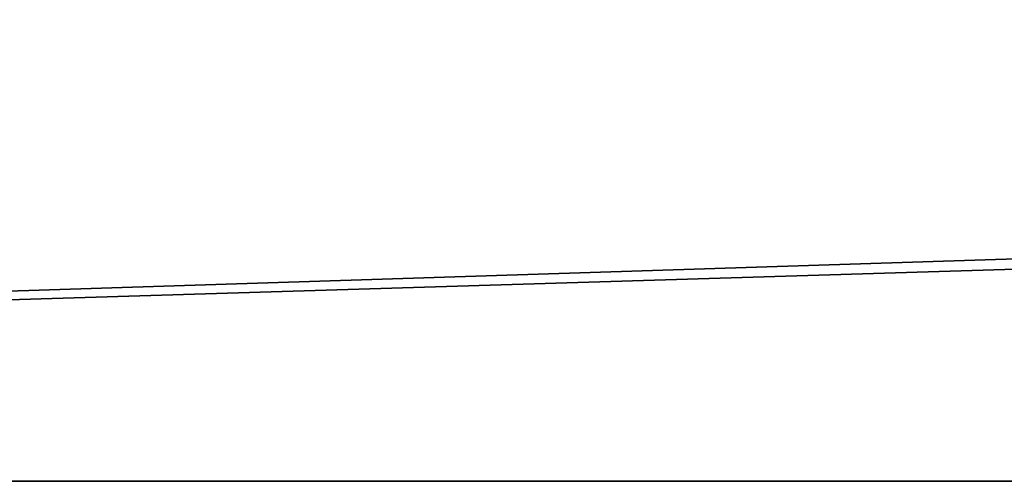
# Model space of a CAD drawing. Header units: millimetres. Extents: x -735 to 735, y -989 to 989.
# Tile 115 of 256: x -297.896 to -297.382, y -6 to -5.759. Entities that reach past the tile are written whole.
import ezdxf

# ---------------------------------------------------------------- set-up
doc = ezdxf.new("R2010")
doc.units = ezdxf.units.MM
doc.layers.add('uchyty', color=7, linetype='Continuous')

msp = doc.modelspace()

# ---------------------------------------------------------------- meshes
at = {"layer": 'uchyty'}
mesh = msp.add_polyface(dxfattribs=at)
corners = [(-282, -6, 1910.88281), (-320, 6, 1910.81714), (-282, -5.3916, 1913.48291), (-282, -3.71533, 1915.5614), (-282, -1.30322, 1916.70679), (-282, 1.36719, 1916.69214), (-282, 3.7666, 1915.52039), (-282, 5.41992, 1913.42371), (-320, 5.41992, 1913.42371), (-320, 3.7666, 1915.52039), (-320, 1.36719, 1916.69214), (-320, -1.30322, 1916.70679), (-320, -3.71533, 1915.5614), (-320, -5.3916, 1913.48291), (-301, -6, 1910.88281), (-282, 6, 1910.81714), (-320, -6, 1910.88281), (-301, 6, 1910.81714), (-282, 5.3916, 1908.21716), (-282, 3.71533, 1906.13855), (-282, 1.30322, 1904.99316), (-282, -1.36719, 1905.00781), (-282, -3.7666, 1906.17957), (-282, -5.41992, 1908.27637), (-320, -5.41992, 1908.27637), (-320, -3.7666, 1906.17957), (-320, -1.36719, 1905.00781), (-320, 1.30322, 1904.99316), (-320, 3.71533, 1906.13855), (-320, 5.3916, 1908.21716)]
mesh.append_faces([[corners[k] for k in face] for face in [(14, 0, 2, 2), (3, 4, 11, 12), (2, 3, 12, 13), (13, 16, 14, 14), (2, 13, 14, 14), (11, 4, 5, 10), (6, 9, 10, 5), (17, 7, 15, 15), (7, 8, 9, 6), (1, 8, 17, 17), (7, 17, 8, 8), (17, 15, 18, 18), (19, 20, 27, 28), (18, 19, 28, 29), (29, 1, 17, 17), (18, 29, 17, 17), (27, 20, 21, 26), (22, 25, 26, 21), (14, 23, 0, 0), (23, 24, 25, 22), (16, 24, 14, 14), (23, 14, 24, 24)]])

doc.saveas('drawing.dxf')
